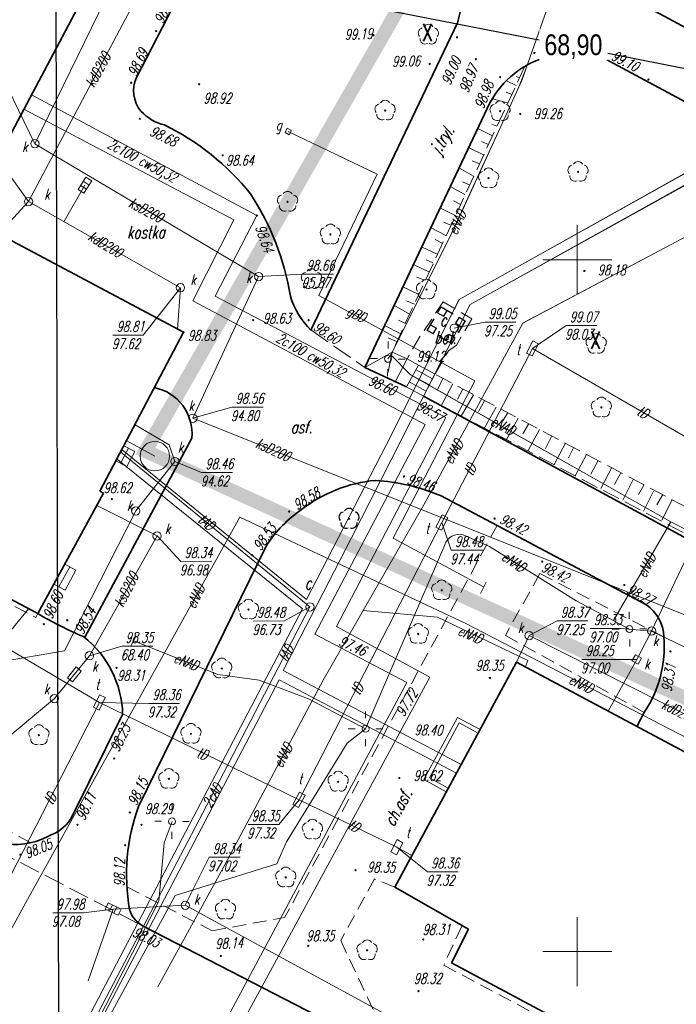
# Model space of a CAD drawing. Header units: metres. Extents: x 7501691 to 7504871, y 5814048 to 5814963.
# Tile 36 of 90: x 7503110 to 7503157, y 5814446 to 5814517. Entities that reach past the tile are written whole.
import ezdxf
from ezdxf.enums import TextEntityAlignment as Align

# ---------------------------------------------------------------- set-up
doc = ezdxf.new("R2010")
doc.units = ezdxf.units.M
doc.header["$MEASUREMENT"] = 0
for name, pattern in [('1', [0]), ('11', [3, 2.5, -0.5]), ('BUD', [0]), ('BUI', [0]), ('BUW', [1.5, 1, -0.5]), ('KOC', [1.5, 1, -0.5]), ('KOJ', [0]), ('KOU', [2, 1.5, -0.5]), ('PRZER1-1', [1, 0.5, -0.5]), ('SCH', [0]), ('UEB', [0]), ('UPC', [0]), ('UPE', [0]), ('UPG', [0]), ('UPK', [0]), ('UPT', [0]), ('WJD', [0]), ('WSD', [1.75, 1.25, -0.5]), ('WSQ', [1.75, 1.25, -0.5])]:
    doc.linetypes.add(name, pattern=pattern)
doc.layers.get('0').update_dxf_attribs({"linetype": 'CONTINUOUS'})
doc.layers.get('Defpoints').update_dxf_attribs({"linetype": 'CONTINUOUS'})
for name, color, linetype in [('0_TXT', 7, 'CONTINUOUS'), ('0_XREF_MAPA', 7, 'CONTINUOUS'), ('pomiar_18_12_2024', 7, 'CONTINUOUS')]:
    doc.layers.add(name, color=color, linetype=linetype)
for name, color, linetype, lineweight in [('1_ view 1', 7, 'CONTINUOUS', 15), ('EBTPO_L_2', 7, 'CONTINUOUS', 15), ('EBTPO_L_4', 7, 'BUI', 25), ('EBTPO_L_6', 7, 'WJD', 18), ('EBUPP_L_1', 7, 'BUD', 35), ('EBUPP_L_3', 7, '1', 35), ('KRZYZE_L_0', 7, '1', 18), ('SDROK_T_0', 7, 'CONTINUOUS', 18), ('SDROK_T_1', 7, 'CONTINUOUS', 18), ('SDRPK_L_0', 7, 'KOJ', 35), ('SDRPK_L_1', 7, '11', 15), ('SDRPK_L_2', 7, 'KOC', 18), ('SDRPK_L_3', 7, 'KOJ', 35), ('SDRPK_L_4', 7, 'KOU', 18), ('SDRPK_L_5', 7, '11', 18), ('SZZPZ_T_0', 3, 'CONTINUOUS', 18), ('UCCOA_T_0', 6, 'CONTINUOUS', 18), ('UCCOC_T_0', 6, 'CONTINUOUS', 15), ('UCCOO_T_0', 6, 'CONTINUOUS', 15), ('UCCPA_T_1', 6, 'CONTINUOUS', 18), ('UCCPOR_L_1', 6, 'UPC', 18), ('UEEOO_T_0', 1, 'CONTINUOUS', 15), ('UEEPA_T_1', 7, 'CONTINUOUS', 18), ('UEEPA_T_2', 1, 'CONTINUOUS', 18), ('UEEPA_T_3', 1, 'CONTINUOUS', 18), ('UEEPON_L_0', 1, 'UEB', 15), ('UEEPON_L_1', 1, 'UEB', 15), ('UGGOA_T_0', 30, 'CONTINUOUS', 18), ('UGGOO_T_0', 2, 'CONTINUOUS', 15), ('UGGPA_T_1', 7, 'CONTINUOUS', 18), ('UGGPON_L_1', 2, 'UPG', 15), ('UKKOA_T_0', 3, 'CONTINUOUS', 15), ('UKKOA_T_2', 34, 'CONTINUOUS', 15), ('UKKOC_T_0', 3, 'CONTINUOUS', 15), ('UKKOC_T_2', 34, 'CONTINUOUS', 15), ('UKKOO_T_0', 3, 'CONTINUOUS', 15), ('UKKOO_T_2', 34, 'CONTINUOUS', 15), ('UKKPA_L_5', 14, '11', 18), ('UKKPA_T_1', 7, 'CONTINUOUS', 18), ('UKKPA_T_5', 7, 'CONTINUOUS', 18), ('UKKPOD_L_1', 3, 'UPK', 18), ('UKKPOR_L_1', 34, 'UPK', 18), ('UTTOA_T_0', 30, 'CONTINUOUS', 15), ('UTTOC_T_0', 30, 'CONTINUOUS', 15), ('UTTOO_T_0', 30, 'CONTINUOUS', 15), ('UTTPA_T_1', 30, 'CONTINUOUS', 18), ('UTTPO_L_1', 30, 'UPT', 15), ('WUKOS_T_1', 7, 'CONTINUOUS', 15), ('WUKPS_L_6', 7, 'WSQ', 18), ('WWRPH_T_0', 7, 'CONTINUOUS', 15), ('WWRPH_T_1', 7, 'CONTINUOUS', 18)]:
    doc.layers.add(name, color=color, linetype=linetype, lineweight=lineweight)
doc.styles.add('ARIAL', font='arial.ttf', dxfattribs={"width": 0.8})
doc.styles.get("Standard").update_dxf_attribs({"font": 'Simplex.SHX', "width": 0.75})
doc.styles.add('STYL_ARIAL', font='simplex', dxfattribs={"width": 0.75, "oblique": 0.1})
doc.dimstyles.get("Standard").update_dxf_attribs({"dimtxt": 1, "dimasz": 1, "dimexe": 1, "dimexo": 1, "dimgap": 1, "dimtad": 1, "dimtxsty": 'Standard', "dimcen": 2.5, "dimadec": 0, "dimazin": 0, "dimtfac": 1, "dimtmove": 0, "dimatfit": 3, "dimfxl": 1, "dimarcsym": 0})
picture_1 = doc.add_image_def('image1.jpg', size_in_pixel=(4786, 2752))

# ---------------------------------------------------------------- blocks, each defined once
blk = doc.blocks.new('DLI')
at = {"color": 8, "linetype": 'Continuous', "lineweight": 5}
blk.add_circle((0, 0), 0.045, dxfattribs=at)
for centre, start, end in [((0, 0.375), 30.14012, 149.85988), ((-0.357, 0.116), 102.14447, 221.86002), ((0.357, 0.116), 318.13998, 77.85553), ((-0.22, -0.303), 174.14818, 293.85423), ((0.22, -0.303), 246.14577, 5.85182)]:
    blk.add_arc(centre, 0.375, start, end, dxfattribs=at)
blk = doc.blocks.new('WLZ')
at = {"linetype": 'Continuous'}
blk.add_circle((0, 0), 0.3, dxfattribs=at)
blk = doc.blocks.new('SLS')
at = {"linetype": 'Continuous'}
blk.add_circle((0, 0), 0.25, dxfattribs=at)
blk = doc.blocks.new('LAT')
at = {"linetype": 'Continuous'}
for p, q in [((0, 0.75), (0, 1.25)), ((-1.25, 0), (-0.75, 0)), ((0.75, 0), (1.25, 0)), ((0, -0.75), (0, -1.25))]:
    blk.add_line(p, q, dxfattribs=at)
blk = doc.blocks.new('ZAS')
at = {"linetype": 'Continuous'}
for p, q in [((0.175, 0.175), (-0.175, 0.175)), ((-0.175, 0.175), (-0.175, -0.175)), ((0.175, -0.175), (0.175, 0.175)), ((-0.175, -0.175), (0.175, -0.175))]:
    blk.add_line(p, q, dxfattribs=at)
blk = doc.blocks.new('KRA')
at = {"linetype": 'Continuous'}
for p, q in [((-0.525, -0.25), (-0.525, 0.25)), ((-0.525, 0.25), (0.525, 0.25)), ((-0.175, -0.25), (-0.175, 0.25)), ((0.175, -0.25), (0.175, 0.25)), ((0.525, 0.25), (0.525, -0.25)), ((0.525, -0.25), (-0.525, -0.25))]:
    blk.add_line(p, q, dxfattribs=at)
blk = doc.blocks.new('WLD')
at = {"linetype": 'Continuous'}
for p, q in [((0.5, 0.233), (-0.5, 0.233)), ((-0.5, 0.233), (-0.5, -0.233)), ((0.5, -0.233), (0.5, 0.233)), ((-0.5, -0.233), (0.5, -0.233))]:
    blk.add_line(p, q, dxfattribs=at)
blk = doc.blocks.new('WLM')
at = {"linetype": 'Continuous'}
for p, q in [((0.25, 0.25), (-0.25, 0.25)), ((-0.25, 0.25), (-0.25, -0.25)), ((0.25, -0.25), (0.25, 0.25)), ((-0.25, -0.25), (0.25, -0.25))]:
    blk.add_line(p, q, dxfattribs=at)
blk = doc.blocks.new('WSP')
at = {"linetype": 'Continuous'}
blk.add_circle((0, 0), 0.045, dxfattribs=at)
blk = doc.blocks.new('fdsfdsgdgfd')
at = {"layer": 'EBTPO_L_2', "color": 8, "linetype": 'SCH'}
for p, q in [((-107.829, 75.41), (-108.695, 73.849)), ((-108.011, 75.081), (-106.812, 74.426)), ((-107.829, 75.41), (-106.629, 74.754)), ((-106.598, 74.826), (-107.478, 73.178)), ((-108.496, 74.207), (-107.284, 73.541)), ((-108.254, 74.644), (-107.049, 73.982)), ((-108.695, 73.849), (-107.478, 73.178))]:
    blk.add_line(p, q, dxfattribs=at)
at = {"layer": 'EBTPO_L_4', "color": 8, "linetype": 'BUW'}
for p, q in [((-107.21, 77.902), (-106.198, 79.631)), ((-106.451, 79.2), (-106.019, 78.947)), ((-106.198, 79.631), (-104.463, 78.616)), ((-105.767, 79.379), (-106.019, 78.947)), ((-106.958, 78.334), (-106.526, 78.081)), ((-104.463, 78.616), (-105.43, 76.963)), ((-104.895, 78.868), (-105.147, 78.437)), ((-105.147, 78.437), (-104.715, 78.184)), ((-105.43, 76.963), (-107.21, 77.902)), ((-106.768, 77.669), (-106.526, 78.081)), ((-105.872, 77.196), (-105.639, 77.639)), ((-105.639, 77.639), (-105.178, 77.395))]:
    blk.add_line(p, q, dxfattribs=at)
at = {"layer": 'EBTPO_L_6', "color": 8, "linetype": 'SCH'}
for p, q in [((-128.782, 69.408), (-129.358, 68.313)), ((-129.126, 69.588), (-128.34, 69.175)), ((-128.34, 69.175), (-128.915, 68.08)), ((-129.701, 68.493), (-128.915, 68.08)), ((-133.02, 60.839), (-133.814, 59.385)), ((-133.386, 61.039), (-132.581, 60.6)), ((-132.581, 60.6), (-133.375, 59.145)), ((-134.18, 59.585), (-133.375, 59.145)), ((-107.45, 45.458), (-105.017, 49.959)), ((-105.017, 49.959), (-103.388, 49.079)), ((-107.043, 45.579), (-104.895, 49.552)), ((-104.895, 49.552), (-103.531, 48.815)), ((-105.679, 44.841), (-107.043, 45.579)), ((-105.822, 44.577), (-107.45, 45.458))]:
    blk.add_line(p, q, dxfattribs=at)
at = {"layer": 'EBUPP_L_1', "color": 8, "linetype": 'BUD'}
for p, q in [((-124.812, 77.788), (-140.475, 86.128)), ((-135.343, 57.454), (-151.907, 66.292)), ((-135.343, 57.454), (-130.585, 66.169)), ((-130.848, 66.313), (-130.585, 66.169)), ((-100.752, 53.956), (-109.546, 37.686)), ((-52.386, 28.099), (-100.752, 53.956)), ((-109.546, 37.686), (-104.224, 34.663)), ((-104.224, 34.663), (-105.456, 32.224)), ((-105.456, 32.224), (-67.776, 12.118))]:
    blk.add_line(p, q, dxfattribs=at)
at = {"layer": 'EBUPP_L_3', "color": 8, "linetype": 'BUD'}
for p, q in [((-140.475, 86.128), (-130.436, 105.069)), ((-124.812, 77.788), (-130.848, 66.313))]:
    blk.add_line(p, q, dxfattribs=at)
at = {"layer": 'KRZYZE_L_0', "color": 8, "linetype": '1'}
for p, q in [((-96.36, 80.53), (-96.36, 85.53)), ((-98.86, 83.03), (-93.86, 83.03)), ((-96.36, 30.53), (-96.36, 35.53)), ((-98.86, 33.03), (-93.86, 33.03))]:
    blk.add_line(p, q, dxfattribs=at)
at = {"layer": 'SDRPK_L_0', "color": 8, "linetype": 'KOJ'}
for p, q in [((-125.055, 102.331), (-128.215, 96.2)), ((-105.02, 100.154), (-115.602, 77.947)), ((-102.642, 94.401), (-111.705, 75.23)), ((-111.705, 75.23), (-108.695, 73.849)), ((-107.478, 73.178), (-73.052, 54.549)), ((-102.155, 63.823), (-106.248, 65.98)), ((-91.41, 58.102), (-102.155, 63.823)), ((-118.798, 62.417), (-128.053, 43.521)), ((-132.86, 42.811), (-129.21, 50.171)), ((-91.524, 50.315), (-92.062, 49.31)), ((-127.78, 34.9), (-76.89, 8.7))]:
    blk.add_line(p, q, dxfattribs=at)
for centre, radius, start, end in [((-111.245, 102.11), 6.525, 342.55425, 10.32538), ((-96.763, 91.251), 6.67, 105.17735, 151.81851), ((-96.662, 91.768), 6.201, 65.31231, 107.33151), ((-126.15, 95.242), 2.276, 155.1271, 220.31237), ((-125.504, 95.86), 3.169, 221.27036, 257.42993), ((-134.207, 76.391), 18.232, 38.68307, 63.92809), ((-136.069, 77.244), 19.24, 9.40962, 33.22276), ((-111.66, 82.018), 5.668, 196.69525, 225.92406), ((-109.987, 56.854), 10.274, 95.38656, 127.81936), ((-111.835, 52.727), 14.382, 67.14301, 86.4771), ((-110.782, 57.044), 9.65, 124.77889, 146.16721), ((-92.886, 55.759), 2.77, 0.32751, 57.78764), ((-120.682, 82.47), 28.995, 239.62673, 246.94294), ((-136.538, 50.005), 7.33, 1.30133, 52.13232), ((-98.412, 55.003), 8.331, 325.76049, 5.31818), ((-114.588, 38.589), 14.34, 159.88344, 190.11938), ((-135.323, 44.091), 2.776, 290.9705, 332.54691), ((-137.015, 46.009), 5.248, 263.82635, 300.7713), ((-126.732, 36.678), 2.064, 197.14493, 239.47287)]:
    blk.add_arc(centre, radius, start, end, dxfattribs=at)
at = {"layer": 'SDRPK_L_1', "color": 8, "linetype": 'KOU'}
blk.add_line((-140.152, 41.302), (-127.78, 34.9), dxfattribs=at)
at = {"layer": 'SDRPK_L_2', "color": 8, "linetype": 'KOC'}
for p, q in [((-102.155, 63.823), (-117.505, 35.494)), ((-99.056, 60.345), (-101.555, 55.885)), ((-99.056, 60.345), (-90.116, 55.775)), ((-128.901, 37.712), (-122.742, 34.537))]:
    blk.add_line(p, q, dxfattribs=at)
at = {"layer": 'SDRPK_L_3', "color": 8, "linetype": 'KOJ'}
for p, q in [((-96.494, 104.107), (-65.041, 87.06)), ((-94.072, 97.403), (-67.164, 82.868)), ((-131.934, 55.748), (-124.206, 70.13))]:
    blk.add_line(p, q, dxfattribs=at)
blk.add_arc((-127.591, 70.453), 3.4, 354.55785, 78.78255, dxfattribs=at)
at = {"layer": 'SDRPK_L_4', "color": 8, "linetype": 'KOU'}
blk.add_line((-115.611, 77.954), (-111.705, 75.23), dxfattribs=at)
at = {"layer": 'SDRPK_L_5', "color": 8, "linetype": 'KOC'}
for p, q in [((-106.039, 79.984), (-107.762, 77.423)), ((-106.039, 79.984), (-103.98, 78.76)), ((-103.98, 78.76), (-105.093, 76.864)), ((-107.762, 77.423), (-108.643, 75.874)), ((-105.667, 76.451), (-105.093, 76.864)), ((-106.598, 74.826), (-105.667, 76.451)), ((-107.829, 75.41), (-108.643, 75.874)), ((-151.548, 65.753), (-135.49, 57.172)), ((-135.49, 57.172), (-135.343, 57.454)), ((-101.555, 55.885), (-91.524, 50.315)), ((-135.846, 40.892), (-154.915, 51.161)), ((-111, 38.28), (-113.452, 33.832)), ((-109.546, 37.686), (-111, 38.28)), ((-122.742, 34.537), (-117.505, 35.494)), ((-104.713, 34.873), (-106.01, 32.046)), ((-113.452, 33.832), (-110.832, 28.262)), ((-106.01, 32.046), (-82.465, 19.547))]:
    blk.add_line(p, q, dxfattribs=at)
at = {"layer": 'UCCOC_T_0', "color": 8, "linetype": 'Continuous', "lineweight": 0}
for p, q in [((-105.253, 78.076), (-103.032, 78.515)), ((-103.032, 78.515), (-100.806, 78.516)), ((-115.681, 57.94), (-117.508, 56.922)), ((-119.761, 56.921), (-117.508, 56.922))]:
    blk.add_line(p, q, dxfattribs=at)
at = {"layer": 'UCCPOR_L_1', "color": 8, "linetype": 'UPC'}
for p, q in [((-135.804, 94.942), (-119.521, 86.22)), ((-136.348, 93.915), (-121.184, 85.92)), ((-82.238, 92.797), (-104.882, 80.157)), ((-83.788, 91.1), (-104.103, 79.791)), ((-119.521, 86.22), (-122.513, 80.4)), ((-121.184, 85.92), (-124.142, 80.067)), ((-122.513, 80.4), (-105.852, 71.624)), ((-124.142, 80.067), (-107.348, 71.125)), ((-104.103, 79.791), (-112.68, 62.93)), ((-104.882, 80.157), (-110.148, 69.667)), ((-105.852, 71.624), (-113.764, 56.525)), ((-107.348, 71.125), (-115.327, 55.96)), ((-115.918, 58.474), (-129.246, 69.286)), ((-110.148, 69.667), (-115.918, 58.474)), ((-116.213, 57.795), (-129.579, 68.6)), ((-112.68, 62.93), (-117.6, 53.353)), ((-116.213, 57.795), (-136.587, 18.948)), ((-113.764, 56.525), (-107.013, 52.869)), ((-115.327, 55.96), (-108.68, 52.481)), ((-135.797, 18.511), (-117.904, 52.661)), ((-125.467, 18.86), (-107.013, 52.869)), ((-117.904, 52.661), (-105.091, 45.93)), ((-117.6, 53.353), (-104.751, 46.558)), ((-108.68, 52.481), (-126.565, 19.092))]:
    blk.add_line(p, q, dxfattribs=at)
at = {"layer": 'UEEPON_L_0', "color": 8, "linetype": 'UPE'}
for p, q in [((-125.642, 42.44), (-126.214, 40.902)), ((-126.214, 40.902), (-126.588, 36.681)), ((-126.588, 36.681), (-131.11, 27.827))]:
    blk.add_line(p, q, dxfattribs=at)
at = {"layer": 'UEEPON_L_1', "color": 8, "linetype": 'UPE'}
for p, q in [((-96.236, 107.754), (-100.362, 95.986)), ((-100.362, 95.986), (-105.281, 85.244)), ((-83.794, 87.193), (-100.296, 78.453)), ((-105.281, 85.244), (-109.833, 76.155)), ((-100.296, 78.453), (-107.444, 65.317)), ((-109.833, 76.155), (-110.041, 75.864)), ((-109.833, 76.155), (-108.399, 74.721)), ((-108.399, 74.721), (-89.596, 64.085)), ((-107.444, 65.317), (-114.724, 52.646)), ((-120.753, 64.424), (-136.211, 36.588)), ((-104.405, 56.751), (-120.753, 64.424)), ((-89.596, 64.085), (-93.735, 56.946)), ((-89.596, 64.085), (-82.792, 60.613)), ((-104.604, 63.156), (-102.695, 62.299)), ((-111.654, 49.139), (-105.928, 62.414)), ((-102.695, 62.299), (-96.446, 58.377)), ((-96.446, 58.377), (-92.588, 56.338)), ((-106.452, 57.197), (-111.83, 57.683)), ((-99.935, 54.079), (-106.452, 57.197)), ((-104.405, 56.751), (-84.743, 46.546)), ((-128.634, 55.077), (-128.252, 55.808)), ((-128.398, 55.499), (-122.337, 53.065)), ((-100.103, 53.638), (-99.935, 54.079)), ((-122.337, 53.065), (-119.344, 52.65)), ((-119.344, 52.65), (-115.79, 51.3)), ((-114.724, 52.646), (-121.832, 39.309)), ((-115.79, 51.3), (-111.654, 49.139)), ((-111.654, 49.139), (-112.981, 48.087)), ((-112.981, 48.087), (-117.369, 40.97)), ((-117.369, 40.97), (-118.067, 39.374)), ((-121.832, 39.309), (-126.673, 30.475)), ((-118.067, 39.374), (-125.416, 37.078)), ((-125.416, 37.078), (-130.798, 27.174)), ((-136.211, 36.588), (-144.788, 20.925))]:
    blk.add_line(p, q, dxfattribs=at)
blk.add_arc((-104.883, 62.102), 1.09, 75.18339, 163.36351, dxfattribs=at)
at = {"layer": 'UGGPON_L_1', "color": 8, "linetype": 'UPG'}
for p, q in [((-117.242, 92.299), (-110.82, 89.203)), ((-110.82, 89.203), (-115.037, 80.453)), ((-115.037, 80.453), (-103.772, 74.282)), ((-103.772, 74.282), (-109.673, 62.913)), ((-109.673, 62.913), (-103.125, 59.401)), ((-103.352, 58.905), (-102.954, 59.725))]:
    blk.add_line(p, q, dxfattribs=at)
at = {"layer": 'UKKOC_T_0', "color": 8, "linetype": 'Continuous', "lineweight": 0}
for p, q in [((-136.01, 87.224), (-138.893, 91.247)), ((-125.035, 81.008), (-127.718, 77.582)), ((-129.916, 77.582), (-127.718, 77.582)), ((-99.839, 55.864), (-97.817, 56.927)), ((-97.817, 56.927), (-95.591, 56.927)), ((-124.684, 36.378), (-122.961, 39.851)), ((-122.961, 39.851), (-120.709, 39.852)), ((-134.264, 35.836), (-132.039, 35.836)), ((-129.9, 36.107), (-132.039, 35.836))]:
    blk.add_line(p, q, dxfattribs=at)
at = {"layer": 'UKKOC_T_2', "color": 8, "linetype": 'Continuous', "lineweight": 0}
for p, q in [((-135.55, 91.412), (-137.487, 95.387)), ((-119.382, 81.814), (-116.199, 81.992)), ((-116.199, 81.992), (-113.973, 81.992)), ((-124.135, 71.572), (-121.318, 72.381)), ((-121.318, 72.381), (-119.065, 72.382)), ((-125.432, 68.447), (-123.501, 67.655)), ((-123.501, 67.655), (-121.276, 67.656)), ((-126.72, 63.064), (-125.017, 61.233)), ((-125.017, 61.233), (-122.765, 61.234)), ((-95.427, 56.386), (-93.202, 56.386)), ((-90.986, 56.195), (-93.202, 56.386)), ((-131.609, 54.407), (-129.277, 55.101)), ((-129.277, 55.101), (-127.024, 55.102)), ((-96.023, 54.148), (-93.798, 54.148)), ((-92.066, 54.137), (-93.798, 54.148))]:
    blk.add_line(p, q, dxfattribs=at)
at = {"layer": 'UKKPA_L_5', "color": 8, "linetype": 'UPK'}
blk.add_circle((-126.88, 68.834), 1.064, dxfattribs=at)
at = {"layer": 'UKKPOD_L_1', "color": 8, "linetype": 'UPK'}
for p, q in [((-136.01, 87.224), (-125.272, 107.51)), ((-131.94, 88.414), (-133.455, 85.777)), ((-136.01, 87.224), (-138.183, 84.907)), ((-125.035, 81.008), (-136.01, 87.224)), ((-125.249, 78.02), (-125.035, 81.008)), ((-137.293, 56.241), (-136.011, 57.811)), ((-99.839, 55.864), (-100.752, 53.956)), ((-99.839, 55.864), (-80.728, 46.213)), ((-124.684, 36.378), (-129.9, 36.107)), ((-50.105, -4.127), (-124.684, 36.378)), ((-129.9, 36.107), (-131.708, 30.911))]:
    blk.add_line(p, q, dxfattribs=at)
at = {"layer": 'UKKPOR_L_1', "color": 8, "linetype": 'UPK'}
for p, q in [((-127.946, 107.042), (-135.55, 91.412)), ((-135.55, 91.412), (-119.382, 81.814)), ((-124.135, 71.572), (-119.382, 81.814)), ((-80.847, 77.624), (-90.986, 56.195)), ((-84.335, 55.656), (-124.135, 71.572)), ((-125.848, 69.648), (-128.3, 71.102)), ((-126.88, 68.834), (-128.914, 69.936)), ((-125.432, 68.447), (-125.848, 69.648)), ((-128.258, 64.871), (-125.432, 68.447)), ((-133.404, 54.772), (-128.258, 64.871)), ((-131.079, 65.265), (-126.72, 63.064)), ((-126.72, 63.064), (-131.609, 54.407)), ((-90.986, 56.195), (-92.066, 54.137)), ((-90.986, 56.195), (-85.208, 53.411)), ((-152.092, 51.577), (-133.404, 54.772)), ((-131.609, 54.407), (-134.135, 51.314)), ((-92.066, 54.137), (-94.129, 50.415)), ((-134.135, 51.314), (-140.851, 45.726))]:
    blk.add_line(p, q, dxfattribs=at)
at = {"layer": 'UTTOC_T_0', "color": 8, "linetype": 'Continuous', "lineweight": 0}
for p, q in [((-99.6, 76.622), (-97.171, 78.267)), ((-97.171, 78.267), (-94.945, 78.267)), ((-106.149, 64.047), (-105.461, 62.034)), ((-105.461, 62.034), (-103.181, 62.034)), ((-130.891, 51.042), (-127.324, 50.97)), ((-127.324, 50.97), (-125.098, 50.97)), ((-116.466, 43.999), (-117.925, 42.218)), ((-120.15, 42.217), (-117.925, 42.218)), ((-109.399, 40.571), (-107.191, 38.804)), ((-107.191, 38.804), (-104.965, 38.805))]:
    blk.add_line(p, q, dxfattribs=at)
at = {"layer": 'UTTPO_L_1', "color": 8, "linetype": 'UPT'}
for p, q in [((-106.149, 64.047), (-99.6, 76.622)), ((-99.6, 76.622), (-78.54, 64.449)), ((-115.681, 57.94), (-129.338, 69.119)), ((-130.891, 51.042), (-153.119, 64.093)), ((-116.466, 43.999), (-106.149, 64.047)), ((-115.681, 57.94), (-122.891, 44.077)), ((-130.891, 51.042), (-141.425, 30.506)), ((-116.466, 43.999), (-130.891, 51.042)), ((-122.891, 44.077), (-137.123, 16.911)), ((-109.399, 40.571), (-116.466, 43.999)), ((-109.399, 40.571), (-108.307, 39.98))]:
    blk.add_line(p, q, dxfattribs=at)
at = {"layer": 'WUKPS_L_6', "color": 8, "linetype": 'WSD'}
for p, q in [((-100.141, 97.003), (-109.745, 76.358)), ((-109.745, 76.358), (-108.643, 75.874)), ((-106.558, 74.713), (-86.364, 64.012))]:
    blk.add_line(p, q, dxfattribs=at)
at = {"layer": 'WUKPS_L_6', "color": 8, "linetype": '1'}
for p, q in [((-100.528, 96.167), (-100.772, 96.272)), ((-101.478, 95.947), (-100.772, 95.607)), ((-102.484, 94.665), (-101.388, 94.356)), ((-101.502, 95.127), (-101.088, 94.973)), ((-103.539, 92.505), (-102.492, 91.977)), ((-102.533, 92.814), (-102.168, 92.667)), ((-104.164, 91.117), (-103.141, 90.613)), ((-103.271, 91.563), (-102.776, 91.352)), ((-103.945, 90.175), (-103.417, 89.956)), ((-104.87, 89.639), (-103.847, 89.054)), ((-105.495, 88.299), (-104.48, 87.739)), ((-104.643, 88.648), (-104.14, 88.429)), ((-105.308, 87.284), (-104.789, 87.008)), ((-106.234, 86.748), (-105.178, 86.213)), ((-106.023, 85.742), (-105.487, 85.515)), ((-106.916, 85.344), (-105.852, 84.784)), ((-106.623, 84.491), (-106.112, 84.232)), ((-107.565, 83.923), (-106.493, 83.42)), ((-108.182, 82.689), (-107.077, 82.161)), ((-107.289, 83.014), (-106.785, 82.803)), ((-107.987, 81.763), (-107.361, 81.561)), ((-108.961, 81.073), (-107.816, 80.513)), ((-109.61, 79.734), (-108.481, 79.101)), ((-108.709, 80.067), (-108.124, 79.823)), ((-110.284, 78.272), (-109.147, 77.688)), ((-109.277, 78.662), (-108.782, 78.427)), ((-110.032, 77.387), (-109.415, 77.128)), ((-111.705, 75.23), (-109.745, 76.358)), ((-110.031, 74.911), (-109.745, 76.358)), ((-109.552, 74.148), (-108.643, 75.874)), ((-106.082, 74.448), (-106.432, 73.682)), ((-105.341, 74.059), (-106.198, 72.461)), ((-104.64, 73.669), (-105.003, 72.955)), ((-103.86, 73.254), (-104.756, 71.721)), ((-103.055, 72.838), (-103.496, 72.059)), ((-102.223, 72.384), (-103.094, 70.825)), ((-101.405, 71.942), (-101.743, 71.383)), ((-100.639, 71.578), (-101.509, 69.994)), ((-99.885, 71.137), (-100.301, 70.435)), ((-99.08, 70.76), (-99.911, 69.24)), ((-98.222, 70.254), (-98.664, 69.384)), ((-97.209, 69.773), (-98.04, 68.228)), ((-96.638, 69.436), (-96.988, 68.708)), ((-95.702, 68.942), (-96.507, 67.409)), ((-94.858, 68.527), (-95.39, 67.54)), ((-93.858, 68.007), (-94.65, 66.488)), ((-93.208, 67.631), (-93.663, 66.786)), ((-92.325, 67.137), (-93.065, 65.643)), ((-91.558, 66.735), (-91.935, 66.059)), ((-90.844, 66.306), (-91.584, 64.864)), ((-90.168, 66.06), (-90.61, 65.306)), ((-89.493, 65.67), (-90.246, 64.215))]:
    blk.add_line(p, q, dxfattribs=at)
at = {"layer": 'WUKPS_L_6', "color": 8, "linetype": 'WSQ'}
blk.add_line((-87.165, 62.511), (-107.478, 73.178), dxfattribs=at)
at = {"layer": 'SZZPZ_T_0', "color": 8, "rotation": 0.009142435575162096}
for p in [(-107.12, 99.29), (-110.245, 93.803), (-101.938, 93.759), (-102.769, 88.917), (-96.305, 89.375), (-117.294, 87.218), (-114.201, 84.857), (-115.563, 81.631), (-107.257, 80.873), (-94.994, 76.947), (-94.619, 72.354), (-106.154, 59.145), (-120.12, 57.747), (-107.849, 55.986), (-122.048, 53.49), (-135.257, 48.67), (-124.275, 48.768), (-125.871, 45.509), (-113.634, 45.311), (-115.495, 41.852), (-117.423, 38.394), (-121.779, 36.065), (-111.546, 33.126)]:
    blk.add_blockref('DLI', p, dxfattribs=at)
at = {"layer": 'UCCPA_T_1', "color": 8, "rotation": 0.009142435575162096}
for p in [(-105.253, 78.076), (-115.681, 57.94)]:
    blk.add_blockref('WLZ', p, dxfattribs=at)
at = {"layer": 'UEEPA_T_1', "color": 8}
for name, rotation in [('LAT', 359.9191008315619), ('SLS', 0.009142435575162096)]:
    blk.add_blockref(name, (-111.654, 49.139), dxfattribs=dict(at, rotation=rotation))
at = {"layer": 'UEEPA_T_2', "color": 8}
for name, rotation in [('LAT', 359.5194569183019), ('SLS', 0.009142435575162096)]:
    blk.add_blockref(name, (-125.642, 42.44), dxfattribs=dict(at, rotation=rotation))
at = {"layer": 'UEEPA_T_3', "color": 8}
for name, p, rotation in [('LAT', (-110.041, 75.864), 358.8570538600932), ('SLS', (-110.041, 75.864), 0.009142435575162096), ('LAT', (-92.588, 56.338), 1.232374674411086), ('SLS', (-92.588, 56.338), 0.009142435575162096)]:
    blk.add_blockref(name, p, dxfattribs=dict(at, rotation=rotation))
at = {"layer": 'UGGPA_T_1', "color": 8, "rotation": 332.3280981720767}
blk.add_blockref('ZAS', (-117.242, 92.299), dxfattribs=at)
at = {"layer": 'UKKPA_T_1', "color": 8}
for name, p, rotation in [('KRA', (-131.94, 88.414), 57.10405974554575), ('WLZ', (-136.01, 87.224), 0.009142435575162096), ('WLZ', (-125.035, 81.008), 0.009142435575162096), ('WLZ', (-99.839, 55.864), 0.009142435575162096), ('KRA', (-129.9, 36.107), 334.5822808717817), ('WLZ', (-124.684, 36.378), 0.009142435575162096)]:
    blk.add_blockref(name, p, dxfattribs=dict(at, rotation=rotation))
at = {"layer": 'UKKPA_T_5', "color": 8}
for name, p, rotation in [('WLZ', (-135.55, 91.412), 0.009142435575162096), ('WLZ', (-119.382, 81.814), 0.009142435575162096), ('WLZ', (-124.135, 71.572), 0.009142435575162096), ('WLZ', (-125.432, 68.447), 0.009142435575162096), ('WLZ', (-128.258, 64.871), 0.009142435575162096), ('WLZ', (-126.72, 63.064), 0.009142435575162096), ('WLZ', (-90.986, 56.195), 0.009142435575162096), ('WLZ', (-131.609, 54.407), 0.009142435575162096), ('WLM', (-92.066, 54.137), 331.0197225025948), ('WLD', (-132.706, 53.064), 50.75343181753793), ('WLZ', (-134.135, 51.314), 0.009142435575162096)]:
    blk.add_blockref(name, p, dxfattribs=dict(at, rotation=rotation))
at = {"layer": 'UTTPA_T_1', "color": 8}
for p, rotation in [((-99.6, 76.622), 62.43472186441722), ((-106.149, 64.047), 62.70970528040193), ((-130.891, 51.042), 63.95580499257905), ((-116.466, 43.999), 61.75954400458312), ((-109.399, 40.571), 61.90303261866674)]:
    blk.add_blockref('WLD', p, dxfattribs=dict(at, rotation=rotation))
at = {"layer": 'WWRPH_T_1', "color": 8, "rotation": 0.009142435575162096}
for p in [(-126.783, 99.543), (-111.089, 99.263), (-105.048, 99.095), (-103.693, 97.515), (-99.459, 97.967), (-107.024, 97.175), (-101.943, 96.216), (-91.217, 96.049), (-128.588, 95.817), (-123.677, 95.705), (-127.967, 93.22), (-100.474, 93.563), (-121.983, 90.568), (-119.521, 86.22), (-95.843, 82.217), (-119.779, 78.657), (-115.771, 78.657), (-124.812, 77.788), (-108.882, 67.368), (-129.995, 65.727), (-117.18, 64.826), (-102.333, 64.32), (-119.833, 61.664), (-98.889, 61.216), (-92.961, 59.523), (-133.211, 56.976), (-134.905, 56.694), (-89.629, 54.725), (-129.654, 53.533), (-102.669, 52.804), (-129.822, 46.985), (-109.217, 45.577), (-128.693, 43.09), (-132.475, 42.186), (-127.846, 42.187), (-129.031, 40.719), (-136.596, 40.04), (-112.377, 38.915), (-115.8, 33.45), (-107.501, 33.903), (-122.122, 32.715), (-107.839, 30.177)]:
    blk.add_blockref('WSP', p, dxfattribs=at)
at = {"layer": 'SDROK_T_0', "color": 8, "oblique": 15, "width": 0.7}
for s, rotation, p in [('j.tryl.', 58.35803, (-106.029, 91.635)), ('asf.', 0.38363, (-116.294, 70.937))]:
    blk.add_text(s, height=0.9, rotation=rotation, dxfattribs=at).set_placement(p, align=Align.MIDDLE)
at = {"layer": 'SDROK_T_1', "color": 8, "lineweight": 9, "oblique": 15, "width": 0.7}
for s, rotation, p in [('kostka', 0.51917, (-127.533, 85.014)), ('bet.', 359.0622, (-105.892, 77.404)), ('ch.asf.', 61.15362, (-109.322, 43.465))]:
    blk.add_text(s, height=0.9, rotation=rotation, dxfattribs=at).set_placement(p, align=Align.MIDDLE)
at = {"layer": 'UCCOA_T_0', "color": 8, "oblique": 15, "width": 0.7}
for p in [(-106.292, 78.221), (-116.056, 59.208)]:
    blk.add_text('c', height=0.9, rotation=0.00914, dxfattribs=at).set_placement(p)
at = {"layer": 'UCCOC_T_0', "color": 8, "lineweight": 9, "oblique": 15, "width": 0.7}
for s, p in [('99.05', (-102.764, 79.515)), ('97.25', (-103.099, 78.265)), ('98.48', (-119.493, 57.921)), ('96.73', (-119.828, 56.671))]:
    blk.add_text(s, height=0.75, rotation=0.00914, dxfattribs=at).set_placement(p, align=Align.TOP_LEFT)
for s, rotation, p in [('97.46', 335.61542, (-113.669, 55.207)), ('97.72', 59.17145, (-108.879, 49.954))]:
    blk.add_text(s, height=0.75, rotation=rotation, dxfattribs=at).set_placement(p)
at = {"layer": 'UCCOO_T_0', "color": 8, "lineweight": 9, "oblique": 15, "width": 0.7}
for s, rotation, p in [('2c100 cw50,32', 331.93667, (-127.843, 90.094)), ('2cAD', 59.17145, (-122.733, 44.305))]:
    blk.add_text(s, height=0.75, rotation=rotation, dxfattribs=at).set_placement(p, align=Align.MIDDLE)
blk.add_text('2c100 cw50,32', height=0.75, rotation=330.89302, dxfattribs=at).set_placement((-115.795, 75.812), align=Align.CENTER)
at = {"layer": 'UEEOO_T_0', "color": 8, "lineweight": 9, "oblique": 15, "width": 0.7}
for rotation, p in [(66.0468, (-105.048, 85.718)), (332.33708, (-101.743, 71.033)), (59.75286, (-105.306, 69.143)), (326.54379, (-100.945, 61.209)), (63.15487, (-91.362, 60.942)), (63.44425, (-123.944, 58.704)), (336.81056, (-104.097, 55.936)), (337.6805, (-124.612, 53.981)), (333.97957, (-96.082, 52.379)), (61.89609, (-117.622, 47.207))]:
    blk.add_text('eNAD', height=0.75, rotation=rotation, dxfattribs=at).set_placement(p, align=Align.MIDDLE)
at = {"layer": 'UGGOA_T_0', "color": 8, "oblique": 15, "width": 0.7}
blk.add_text('g', height=0.75, rotation=0.00914, dxfattribs=at).set_placement((-118.136, 92.382))
at = {"layer": 'UGGOO_T_0', "color": 8, "lineweight": 9, "oblique": 15, "width": 0.7}
blk.add_text('gBD', height=0.75, rotation=333.44411, dxfattribs=at).set_placement((-112.375, 78.994), align=Align.MIDDLE)
at = {"layer": 'UKKOA_T_0', "color": 8, "lineweight": 9, "oblique": 15, "width": 0.7}
for p in [(-134.867, 87.391), (-124.304, 81.207), (-100.641, 56.072), (-124.049, 36.436)]:
    blk.add_text('k', height=0.75, rotation=0.00914, dxfattribs=at).set_placement(p)
at = {"layer": 'UKKOA_T_2', "color": 8, "lineweight": 9, "oblique": 15, "width": 0.7}
for p in [(-136.471, 90.829), (-120.287, 81.348), (-124.445, 72.106), (-125.216, 69.108), (-128.894, 64.888), (-126.15, 63.226), (-90.89, 55.125), (-131.407, 53.27), (-91.514, 53.442), (-134.898, 51.627)]:
    blk.add_text('k', height=0.75, rotation=0.00914, dxfattribs=at).set_placement(p)
at = {"layer": 'UKKOC_T_0', "color": 8, "lineweight": 9, "oblique": 15, "width": 0.7}
for s, p in [('98.81', (-129.648, 78.582)), ('97.62', (-129.983, 77.332)), ('98.37', (-97.549, 57.927)), ('97.25', (-97.884, 56.677)), ('98.34', (-122.694, 40.851)), ('97.02', (-123.028, 39.601)), ('97.98', (-133.997, 36.836)), ('97.08', (-134.331, 35.586))]:
    blk.add_text(s, height=0.75, rotation=0.00914, dxfattribs=at).set_placement(p, align=Align.TOP_LEFT)
at = {"layer": 'UKKOC_T_2', "color": 8, "lineweight": 9, "oblique": 15, "width": 0.7}
for s, p in [('98.66', (-115.931, 82.992)), ('95.87', (-116.266, 81.742)), ('98.56', (-121.05, 73.381)), ('94.80', (-121.385, 72.131)), ('98.46', (-123.233, 68.655)), ('94.62', (-123.568, 67.405)), ('98.34', (-124.75, 62.233)), ('96.98', (-125.084, 60.983)), ('98.33', (-95.159, 57.386)), ('98.35', (-129.009, 56.101)), ('97.00', (-95.494, 56.136)), ('68.40', (-129.344, 54.851)), ('98.25', (-95.756, 55.148)), ('97.00', (-96.09, 53.898))]:
    blk.add_text(s, height=0.75, rotation=0.00914, dxfattribs=at).set_placement(p, align=Align.TOP_LEFT)
at = {"layer": 'UKKOO_T_0', "color": 8, "lineweight": 9, "oblique": 15, "width": 0.7}
for rotation, p in [(61.26949, (-130.988, 96.752)), (328.30774, (-130.454, 84.142)), (333.69651, (-88.989, 50.4))]:
    blk.add_text('kdD200', height=0.75, rotation=rotation, dxfattribs=at).set_placement(p, align=Align.MIDDLE)
at = {"layer": 'UKKOO_T_2', "color": 8, "lineweight": 9, "oblique": 15, "width": 0.7}
for rotation, p in [(331.83057, (-127.518, 86.62)), (335.36239, (-118.336, 69.303)), (62.99663, (-128.945, 59.179))]:
    blk.add_text('ksD200', height=0.75, rotation=rotation, dxfattribs=at).set_placement(p, align=Align.MIDDLE)
at = {"layer": 'UTTOA_T_0', "color": 8, "lineweight": 9, "oblique": 15, "width": 0.7}
for p in [(-100.768, 76.165), (-107.333, 63.236), (-131.177, 51.963), (-116.511, 45.148), (-108.729, 41.259)]:
    blk.add_text('t', height=0.75, rotation=0.00914, dxfattribs=at).set_placement(p)
at = {"layer": 'UTTOC_T_0', "color": 8, "lineweight": 9, "oblique": 15, "width": 0.7}
for s, p in [('99.07', (-96.903, 79.267)), ('98.03', (-97.238, 78.017)), ('98.48', (-105.193, 63.034)), ('97.44', (-105.528, 61.784)), ('98.36', (-127.056, 51.97)), ('97.32', (-127.391, 50.72)), ('98.35', (-119.883, 43.217)), ('97.32', (-120.217, 41.967)), ('98.36', (-106.923, 39.804)), ('97.32', (-107.258, 38.554))]:
    blk.add_text(s, height=0.75, rotation=0.00914, dxfattribs=at).set_placement(p, align=Align.TOP_LEFT)
at = {"layer": 'UTTOO_T_0', "color": 8, "lineweight": 9, "oblique": 15, "width": 0.7}
for s, rotation, p in [('tD', 330.95456, (-91.618, 72.009)), ('tD', 63.01346, (-104.108, 67.851)), ('tAD', 320.71978, (-123.152, 64.07)), ('tAD', 62.11201, (-117.393, 54.573)), ('tD', 61.9368, (-112.256, 51.999)), ('tD', 341.15599, (-123.45, 47.323)), ('tD', 60.95467, (-134.444, 44.079)), ('tD', 328.82419, (-112.487, 42.123))]:
    blk.add_text(s, height=0.75, rotation=rotation, dxfattribs=at).set_placement(p, align=Align.MIDDLE)
at = {"layer": 'WUKOS_T_1', "color": 8, "lineweight": 9, "oblique": 15, "width": 0.7}
for s, rotation, p in [('98.69', 63.33674, (-126.307, 100.013)), ('99.06', 5.20151, (-98.63, 97.897)), ('98.69', 64.48413, (-128.21, 96.2)), ('99.10', 333.08672, (-93.973, 97.507)), ('99.00', 65.77206, (-105.542, 95.597)), ('98.98', 67.52411, (-103.139, 93.876)), ('98.92', 0.00914, (-123.37, 94.327)), ('98.68', 333.73825, (-127.324, 92.065)), ('98.64', 0.00914, (-121.744, 89.838)), ('98.64', 289.4827, (-119.64, 85.382)), ('98.60', 325.5232, (-115.487, 78.015)), ('98.83', 0.00914, (-124.494, 77.184)), ('99.12', 0.00914, (-107.952, 75.669)), ('98.60', 335.02792, (-111.522, 74.024)), ('98.57', 330.34802, (-108.017, 72.264)), ('98.62', 0.00914, (-130.585, 66.172)), ('98.46', 342.3056, (-108.73, 66.865)), ('98.58', 31.06189, (-116.592, 64.913)), ('98.42', 332.8304, (-102.038, 64.038)), ('98.53', 54.04225, (-119.234, 61.942)), ('98.42', 333.65867, (-99.023, 60.561)), ('98.27', 331.93667, (-92.868, 58.975)), ('98.60', 65.04945, (-134.327, 57.001)), ('98.54', 60.61106, (-132.087, 55.894))]:
    blk.add_text(s, height=0.75, rotation=rotation, dxfattribs=at).set_placement(p)
for s, rotation, p in [('99.19', 1.76256, (-112.155, 99.336)), ('99.06', 1.12156, (-108.73, 97.375)), ('98.97', 67.25831, (-104.207, 96.112)), ('99.26', 0.41551, (-98.487, 93.585)), ('98.18', 0.00914, (-93.873, 82.283)), ('98.63', 0.00914, (-118.062, 78.798))]:
    blk.add_text(s, height=0.75, rotation=rotation, dxfattribs=at).set_placement(p, align=Align.MIDDLE)
at = {"layer": 'WWRPH_T_0', "color": 8, "lineweight": 9, "oblique": 15, "width": 0.7}
for s, rotation, p in [('98.35', 0.00914, (-103.707, 53.333)), ('98.31', 0.00914, (-129.602, 52.613)), ('98.31', 80.0103, (-89.568, 51.777)), ('98.23', 63.44425, (-129.502, 47.399)), ('98.15', 64.30551, (-128.214, 43.527)), ('98.11', 63.75582, (-131.972, 42.46)), ('98.29', 0.00914, (-127.606, 42.981)), ('98.05', 22.32706, (-136.096, 39.74)), ('98.12', 89.33337, (-129.08, 37.726)), ('98.31', 0.00914, (-107.539, 34.256)), ('98.03', 334.00334, (-128.567, 34.18)), ('98.32', 0.00914, (-108.173, 30.712))]:
    blk.add_text(s, height=0.75, rotation=rotation, dxfattribs=at).set_placement(p)
for s, rotation, p in [('98.40', 358.54035, (-107.11, 49.038)), ('98.62', 359.36541, (-107.176, 45.746)), ('98.35', 359.4529, (-110.533, 39.128)), ('98.35', 0.00914, (-114.922, 34.173)), ('98.14', 2.68458, (-121.506, 33.64))]:
    blk.add_text(s, height=0.75, rotation=rotation, dxfattribs=at).set_placement(p, align=Align.MIDDLE)
blk = doc.blocks.new('OTZL')
at = {"linetype": 'Continuous'}
blk.add_circle((0, 0), 0.045, dxfattribs=at)
for centre, start, end in [((0, 0.375), 30.14012, 149.85988), ((-0.357, 0.116), 102.14447, 221.86002), ((0.357, 0.116), 318.13998, 77.85553), ((-0.22, -0.303), 174.14818, 293.85423), ((0.22, -0.303), 246.14577, 5.85182)]:
    blk.add_arc(centre, 0.375, start, end, dxfattribs=at)
blk = doc.blocks.new('fdghgf')
at = {"layer": 'pomiar_18_12_2024', "color": 212, "true_color": 0xb300b3}
blk.add_point((-61.317, -44.89), dxfattribs=at)
blk.add_blockref('OTZL', (-61.317, -44.89), dxfattribs=at)
at = {"layer": 'pomiar_18_12_2024', "color": 212, "true_color": 0xb300b3, "style": 'STYL_ARIAL', "width": 0.75}
for p in [(-56.049, -10.756), (-43.912, -32.977)]:
    blk.add_text('X', height=1.25, dxfattribs=at).set_placement(p, align=Align.BOTTOM_LEFT)
blk = doc.blocks.new('*D1696')
at = {"layer": '0_TXT', "color": 0, "linetype": 'Continuous', "lineweight": -2}
for p, q in [((7503115.936, 5814522.101), (7503116.165, 5814523.266)), ((7503116.101, 5814522.005), (7503147.605, 5814515.807)), ((7503183.341, 5814508.777), (7503151.837, 5814514.975)), ((7503183.53, 5814508.804), (7503183.759, 5814509.969))]:
    blk.add_line(p, q, dxfattribs=at)
at = {"layer": '0_TXT', "color": 0, "linetype": 'Continuous'}
for points in [[(7503116.106, 5814522.034), (7503116.095, 5814521.975), (7503115.924, 5814522.039)], [(7503183.336, 5814508.748), (7503183.347, 5814508.807), (7503183.518, 5814508.743)]]:
    blk.add_solid(points, dxfattribs=at)
at = {"layer": 'Defpoints', "color": 0, "linetype": 'Continuous'}
for p in [(7503115.924, 5814522.039), (7503183.518, 5814508.743), (7503183.518, 5814508.743)]:
    blk.add_point(p, dxfattribs=at)
at = {"layer": '0_TXT', "color": 0, "linetype": 'Continuous', "insert": (7503149.721, 5814515.391), "char_height": 1.5, "attachment_point": 5, "style": 'ARIAL', "bg_fill": 3, "box_fill_scale": 1.25, "bg_fill_color": 256, "bg_fill_true_color": 13158600, "bg_fill_transparency": 0}
blk.add_mtext('\\A1;{\\C12;\\c205;68,90}', dxfattribs=at)

msp = doc.modelspace()

# ---------------------------------------------------------------- linework, layer by layer
at = {"color": 7, "linetype": 'PRZER1-1', "lineweight": 50, "ltscale": 2, "const_width": 1}
msp.add_lwpolyline([(7503162.27208, 5814562.22132), (7503118.80192, 5814486.17118), (7503250.6722, 5814425.83659), (7503279.99397, 5814444.09346), (7503321.78158, 5814422.53233), (7503337.75453, 5814461.85046), (7503162.27208, 5814562.22132)], dxfattribs=at)
at = {"layer": '1_ view 1', "color": 24, "linetype": 'Continuous', "lineweight": 25, "true_color": 0x932525, "const_width": 0.05}
for points in [[(7503150.12393, 5814524.72442), (7503146.38824, 5814514.06843), (7503145.7051, 5814512.31591), (7503140.77593, 5814501.61008), (7503137.50765, 5814495.08305), (7503136.52706, 5814493.12474), (7503136.31927, 5814492.83374), (7503136.52706, 5814493.12474), (7503137.96133, 5814491.69093), (7503143.16119, 5814488.7496), (7503151.64564, 5814483.95031), (7503156.76364, 5814481.05528), (7503155.29258, 5814478.51792), (7503156.73653, 5814481.07062), (7503163.56847, 5814477.58324)], [(7503185.85768, 5814513.24174), (7503179.13923, 5814514.33496), (7503176.41699, 5814512.21464), (7503171.78242, 5814511.71511), (7503167.25255, 5814506.45624), (7503162.56632, 5814504.16311), (7503146.06352, 5814495.42291), (7503140.82471, 5814485.79439)]]:
    msp.add_lwpolyline(points, dxfattribs=at)
at = {"layer": '1_ view 1', "color": 227, "linetype": 'Continuous', "lineweight": 25, "true_color": 0x6d2c6c, "const_width": 0.05}
msp.add_lwpolyline([(7503137.65964, 5814487.72394), (7503142.25656, 5814496.76105), (7503186.73475, 5814521.3983), (7503187.04655, 5814521.02425), (7503188.18264, 5814521.63987), (7503187.91927, 5814522.1259), (7503190.39222, 5814523.6019), (7503191.06051, 5814523.24705), (7503191.36383, 5814523.83033), (7503190.18759, 5814524.38747), (7503141.47838, 5814497.12671), (7503136.93928, 5814488.09853)], dxfattribs=at)
at = {"layer": '1_ view 1', "color": 44, "linetype": 'Continuous', "lineweight": 25, "true_color": 0x9e691a, "const_width": 0.05}
msp.add_lwpolyline([(7503186.59244, 5814514.65474), (7503185.44385, 5814515.30165), (7503167.81984, 5814481.41884), (7503146.76005, 5814493.59202), (7503142.42104, 5814485.24795)], dxfattribs=at)

# ---------------------------------------------------------------- block references
at = {"linetype": 'Continuous'}
msp.add_blockref('fdsfdsgdgfd', (7503246.36, 5814416.97), dxfattribs=at)
at = {"layer": 'pomiar_18_12_2024', "linetype": 'Continuous'}
msp.add_blockref('fdghgf', (7503194.82806, 5814526.16801), dxfattribs=at)

# ---------------------------------------------------------------- pictures from other files: only their frames are drawn
at = {"layer": '0_XREF_MAPA', "linetype": 'Continuous'}
image = msp.add_image(picture_1, insert=(7503112.6478, 5814396.74874), size_in_units=(303.911, 174.752), rotation=0.1416106, dxfattribs=at)
image.dxf.flags = 7

# ---------------------------------------------------------------- next in the draw order: dimensions: what is measured, and where the dimension line sits
at = {"layer": '0_TXT', "linetype": 'Continuous'}
dim = msp.add_aligned_dim(p1=(7503115.92391, 5814522.03943), p2=(7503183.51806, 5814508.74257), distance=0, text='{\\C12;\\c205;68,90}', dimstyle='Standard', override={"dimtxt": 1.5, "dimasz": 0.18, "dimexe": 1.25, "dimexo": 0.0625, "dimgap": 0.09, "dimtad": 0, "dimtih": 1, "dimtoh": 1, "dimdec": 4, "dimzin": 0, "dimdsep": 46, "dimtxsty": 'ARIAL', "dimcen": 0.09, "dimtdec": 4, "dimtofl": 0, "dimtfill": 1, "dimtolj": 1, "dimtzin": 0}, dxfattribs=at)
dim.commit()
dim.dimension.update_dxf_attribs({"geometry": '*D1696', "text_midpoint": (7503149.72098, 5814515.391)})

doc.saveas('drawing.dxf')
